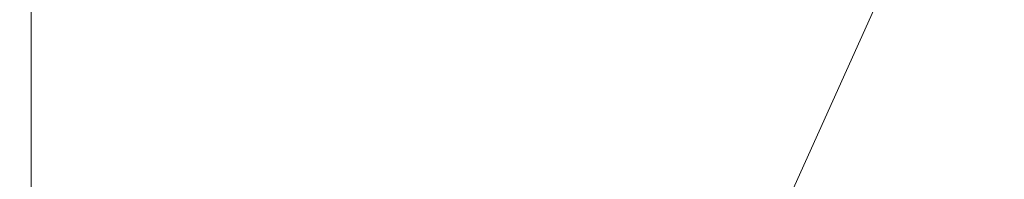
# Model space of a CAD drawing. Header units: millimetres. Extents: x -303 to 307, y -103 to 152400.
# Tile 48 of 156: x -8.6164 to -8.4635, y -41.9184 to -41.8936. Entities that reach past the tile are written whole.
import ezdxf

# ---------------------------------------------------------------- set-up
doc = ezdxf.new("R2010")
doc.units = ezdxf.units.MM
doc.layers.add('G-IMPT', color=8, linetype='Continuous')

# ---------------------------------------------------------------- blocks, each defined once
blk = doc.blocks.new('QST3190M - 3D View - _3D__dwg_Sensor Spout 190_STEP - SL021  43_2256_010Areator_STEP-564409-_3D_-16887-_3D_')
at = {"layer": 'G-IMPT', "lineweight": 5}
mesh = blk.add_polyface(dxfattribs=at)
corners = [(203.6606247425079, -41.68649529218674, 6.817661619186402), (203.7882513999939, -39.67270560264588, 6.66170956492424), (203.2769817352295, -39.71743851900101, 6.926168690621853), (204.4459147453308, -41.61779036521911, 6.973941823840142), (203.9621143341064, -41.66011608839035, 6.66170956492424), (204.1191178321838, -41.64638146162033, -7.260279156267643), (203.8908069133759, -39.16182653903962, -7.032220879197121), (204.1082536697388, -41.6473307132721, -7.032220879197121), (203.9089925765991, -41.66476242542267, -7.036644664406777), (203.7010655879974, -39.17842708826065, -7.236353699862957), (203.9185123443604, -41.66393126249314, -7.236353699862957), (203.4043540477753, -41.70891398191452, -6.775607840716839), (203.6915458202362, -39.17925825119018, -7.036644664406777), (204.1004779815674, -41.64801199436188, 5.918809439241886), (203.9265968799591, -39.6606015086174, 5.918809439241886), (204.0895593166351, -41.64896578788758, 6.147961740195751), (203.8991276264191, -39.6630087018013, 6.495500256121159), (204.0730087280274, -41.65041464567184, 6.495500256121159), (204.3036269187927, -41.63023964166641, 5.813724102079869), (203.7077693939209, -41.68237127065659, -5.864073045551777), (203.3745048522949, -39.708904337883, -5.850273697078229), (203.7759701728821, -39.67378202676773, -5.707830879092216), (204.0048079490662, -41.65638266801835, -6.861213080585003), (203.2760915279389, -39.21560686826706, -6.59675395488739), (203.4935382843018, -41.70111104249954, -6.59675395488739), (204.2465083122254, -41.63523570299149, -6.705222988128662), (204.3128560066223, -39.62680996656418, -6.50982021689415), (204.0642883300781, -39.64855645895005, 5.62259523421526), (204.5191297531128, -41.61138632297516, 5.477264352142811), (204.0111665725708, -41.65582401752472, 5.740012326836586), (204.549923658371, -41.60869299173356, 4.89886181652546), (203.8922603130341, -39.66360822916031, 4.586629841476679), (204.0661232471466, -41.65101871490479, 4.586629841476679), (204.2940163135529, -41.63107988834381, 1.763855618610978), (204.0926477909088, -39.64607659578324, 2.340546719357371), (204.2665288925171, -41.63348253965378, 2.340546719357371), (203.5562524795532, -41.69562445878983, 2.595451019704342), (203.382371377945, -39.70821851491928, 2.595451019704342), (203.8936410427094, -39.66348559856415, 2.33099217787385), (203.4373280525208, -39.70340867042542, 1.442068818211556), (203.611209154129, -41.69081915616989, 1.442068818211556), (203.679228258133, -39.68224353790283, 1.598184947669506), (204.0675221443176, -41.65089608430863, 2.33099217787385), (203.9211284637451, -39.66108294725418, 1.754301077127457), (204.0949913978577, -41.64849343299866, 1.754301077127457), (203.39710521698, -39.70692862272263, -2.586971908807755), (203.8090350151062, -41.67351007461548, -2.710106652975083), (203.6351720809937, -39.686099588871, -2.710106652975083), (204.2928354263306, -41.63118435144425, -2.397874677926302), (204.1189543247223, -39.64377386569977, -2.397874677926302), (204.0509897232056, -41.65234040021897, -2.553961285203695), (204.0914850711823, -39.64617651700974, -1.821183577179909), (204.2653480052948, -41.63358700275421, -1.821183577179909), (203.7540965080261, -41.67831537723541, -1.556724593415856), (203.6878578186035, -39.68148958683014, 3.505916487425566), (203.6200385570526, -41.69004249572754, 3.349926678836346), (203.4461574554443, -39.702636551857, 3.349926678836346), (203.7177796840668, -41.68149468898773, -2.887891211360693), (203.5438985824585, -39.69408420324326, -2.887891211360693), (203.5713860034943, -39.69168155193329, -3.464582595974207), (204.0436137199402, -39.65036866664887, -3.596351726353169), (203.944473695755, -41.66166032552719, -3.455134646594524), (204.4555253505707, -41.61695011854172, -3.719486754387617), (204.1988186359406, -41.63940968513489, 3.83801830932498), (204.0249375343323, -39.65199919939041, 3.83801830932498), (204.1877364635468, -41.64037710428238, 4.070327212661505), (203.9972684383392, -39.65442001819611, 4.418907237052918), (204.1711313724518, -41.64183050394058, 4.418907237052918), (204.4047653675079, -41.62138752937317, 3.731486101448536), (203.8530003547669, -41.66966310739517, -3.632812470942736), (204.190388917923, -39.63752424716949, -3.897271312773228), (204.3642700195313, -41.62493473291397, -3.897271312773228), (203.7464298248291, -41.67898757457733, 0.6971478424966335), (203.5725487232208, -39.69157708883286, 0.6971478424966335), (203.5450794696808, -39.69398428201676, 1.273838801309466), (204.0200323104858, -39.65243067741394, -0.3217868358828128), (204.0068790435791, -41.65620099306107, -0.5613865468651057), (204.1939134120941, -41.63983662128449, -0.3217868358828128), (204.1664441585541, -41.64223927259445, 0.2549042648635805), (203.886864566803, -39.66408058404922, -0.6455015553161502), (204.3016648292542, -41.63041223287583, -0.4900168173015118), (204.1991456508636, -41.94052684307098, -7.466657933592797), (202.5517171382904, -39.78088849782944, -7.182427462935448), (204.1037117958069, -39.64510917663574, -7.475846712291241), (203.5465692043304, -41.99761819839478, 7.353141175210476), (204.1742925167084, -39.63893222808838, 7.428435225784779), (203.3432385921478, -39.71164308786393, 7.37477639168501), (203.4332221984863, -41.2044798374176, 9.142632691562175), (205.2877056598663, -40.23917720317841, 9.235015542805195), (203.363495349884, -40.40752176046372, 9.142632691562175), (204.4040568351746, -42.1109515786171, 7.351056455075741), (203.2660267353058, -39.71839685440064, 7.156099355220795), (203.7419606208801, -39.67675695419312, 7.22511937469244), (204.0632164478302, -39.64865183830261, 7.271708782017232)]
mesh.append_faces([[corners[k] for k in face] for face in [(0, 1, 2), (3, 1, 4), (5, 6, 7), (8, 9, 10), (11, 12, 8), (13, 14, 15), (15, 16, 17), (18, 14, 13), (19, 20, 21), (22, 23, 24), (22, 25, 26), (27, 28, 29), (30, 31, 32), (33, 34, 35), (36, 37, 38), (39, 40, 41), (42, 43, 44), (45, 46, 47), (48, 49, 50), (51, 52, 53), (54, 55, 56), (57, 58, 59), (60, 61, 62), (63, 64, 65), (65, 66, 67), (68, 64, 63), (69, 70, 71), (72, 73, 74), (75, 76, 77), (78, 75, 77), (79, 80, 76), (81, 82, 83), (84, 85, 86), (87, 88, 89), (90, 91, 92), (90, 92, 93)]])
mesh = blk.add_polyface(dxfattribs=at)
corners = [(200.521626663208, -41.96111969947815, 3.490174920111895), (201.0328963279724, -41.91639132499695, 3.225716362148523), (201.1241516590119, -41.9084067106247, 3.403500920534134), (200.7216144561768, -41.94362440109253, 4.56792725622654), (200.8293658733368, -41.93419547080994, 4.399697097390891), (200.9615525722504, -41.92263185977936, 4.722780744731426), (201.071266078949, -41.91303488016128, 4.555813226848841), (200.9340833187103, -41.92503451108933, 5.299471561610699), (200.9173873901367, -41.92649699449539, -4.816041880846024), (201.0074073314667, -41.9186213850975, -4.637615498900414), (200.9799199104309, -41.92102403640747, -4.060924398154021), (201.0816397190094, -41.91212650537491, -6.136643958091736), (200.9723258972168, -41.92168715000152, -5.96942408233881), (200.5518028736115, -41.95848087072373, -5.868721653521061), (200.6831538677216, -41.94698992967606, -1.99316731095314), (200.882160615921, -41.92957638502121, -1.983612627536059), (201.0151285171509, -41.91794464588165, -1.660024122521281), (200.7194525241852, -41.94381061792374, -0.6620006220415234), (201.3219956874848, -41.89109762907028, -0.7486747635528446), (200.8107260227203, -41.93582600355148, -0.4842158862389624), (201.1591240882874, -41.90534548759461, 0.5762024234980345), (200.6745606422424, -41.94773933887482, 0.2634651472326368), (200.7832386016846, -41.93823319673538, 0.09247520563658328), (200.7808949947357, -41.93843758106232, -4.070012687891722), (200.8082007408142, -41.93604855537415, -4.643096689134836), (200.9874594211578, -42.42227432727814, 6.140394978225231), (200.5079828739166, -41.96231421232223, 5.835926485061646), (200.7264288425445, -39.43867192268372, 6.140394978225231), (200.612246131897, -41.45128072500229, -8.22253987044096), (201.6913045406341, -41.35687787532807, -7.704478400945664), (200.4940302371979, -41.46162257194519, -7.09462338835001), (200.4335869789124, -41.96882271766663, -5.128274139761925), (200.7435062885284, -39.93908650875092, -4.816041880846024), (200.6324302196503, -39.94880611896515, 4.50609787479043), (200.4777703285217, -41.9649575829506, 4.410548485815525), (200.6069593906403, -39.9510361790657, -4.068908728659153), (201.0603655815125, -41.91398867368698, 2.64902526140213), (200.8864844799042, -39.9265781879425, 2.64902526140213), (200.8185198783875, -41.9351447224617, 2.492938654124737), (200.4027022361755, -39.96890391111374, 2.33679314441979), (200.5765833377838, -41.95631439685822, 2.33679314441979), (200.8643383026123, -39.92851756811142, 3.113876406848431), (200.4136027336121, -39.96795011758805, 4.243581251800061), (200.5874838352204, -41.95536060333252, 4.243581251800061), (200.4410719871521, -39.96554746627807, 3.666890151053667), (200.6149530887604, -41.95295341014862, 3.666890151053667), (200.5367420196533, -39.95717679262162, -2.569858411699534), (200.7106231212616, -41.94458727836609, -2.569858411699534), (200.6250360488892, -39.94945106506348, -0.2364667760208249), (200.5232435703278, -39.95835767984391, 1.900049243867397), (200.6843347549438, -41.94688546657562, 2.16856298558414), (200.7116041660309, -41.94450098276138, 1.596069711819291), (200.8072196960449, -39.9335136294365, 1.456670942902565), (201.2265981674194, -41.89944559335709, 1.329685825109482), (200.9262712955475, -41.92572033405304, 2.324708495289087), (200.5104536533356, -39.95947952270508, 2.16856298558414), (200.619513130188, -41.95255826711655, 1.4187130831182), (200.9577373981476, -39.92034673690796, 1.153826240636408), (201.1372322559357, -41.90726215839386, 1.035922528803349), (200.5006795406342, -39.96033339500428, 0.2634651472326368), (200.6005280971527, -39.95159482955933, -1.815382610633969), (200.774409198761, -41.9390053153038, -1.815382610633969), (201.1228799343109, -41.90851571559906, -1.82825413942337), (200.7082795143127, -39.94217044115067, -1.983612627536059), (200.9096298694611, -41.92717373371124, -2.560303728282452), (200.3210938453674, -39.97604373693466, -6.074817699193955), (201.8327929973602, -42.14755454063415, -6.837583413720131), (200.7584218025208, -42.24154862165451, -6.240358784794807), (199.7800294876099, -40.72103369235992, 7.780637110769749), (201.3585668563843, -42.38980901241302, 8.531092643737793), (201.2714173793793, -41.39361255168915, 8.531092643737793), (201.6275911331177, -41.36245075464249, 7.677983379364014), (200.4352583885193, -42.4705862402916, 7.002573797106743), (200.2177934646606, -39.98508206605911, 7.002573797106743)]
mesh.append_faces([[corners[k] for k in face] for face in [(0, 1, 2), (3, 4, 5), (5, 4, 6), (7, 5, 6), (8, 9, 10), (11, 12, 13), (14, 15, 16), (17, 18, 19), (20, 21, 22), (23, 24, 8), (23, 8, 10), (25, 26, 27), (28, 29, 30), (31, 32, 8), (33, 34, 3), (33, 3, 5), (35, 24, 23), (36, 37, 38), (38, 39, 40), (0, 41, 1), (33, 6, 4), (42, 4, 43), (2, 44, 45), (14, 46, 47), (48, 22, 19), (49, 50, 51), (52, 51, 53), (54, 50, 55), (56, 57, 58), (20, 59, 21), (16, 60, 61), (62, 15, 63), (64, 63, 15), (65, 66, 67), (68, 69, 70), (71, 72, 73)]])
mesh = blk.add_polyface(dxfattribs=at)
corners = [(200.3591184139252, -42.47054082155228, 5.751765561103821), (200.3336112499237, -42.27871477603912, 5.933984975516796), (200.0995775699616, -39.49351505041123, 5.733423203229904), (199.9331451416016, -40.00998516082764, 5.597891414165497), (200.1746093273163, -42.47668597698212, 5.614315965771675), (200.2343803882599, -41.98624988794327, -5.133755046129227), (200.0845893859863, -39.99673651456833, -5.639010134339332), (200.2584523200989, -41.98414700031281, -5.639010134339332), (200.4609835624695, -41.96642460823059, -5.703332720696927), (200.2871932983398, -39.97900958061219, -5.704964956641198), (200.4335869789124, -41.96882271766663, -5.128274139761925), (200.9723258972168, -41.92168715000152, -5.96942408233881), (200.4158373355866, -41.97037603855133, 3.659667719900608), (200.2419562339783, -39.98297009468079, 3.659667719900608), (200.172029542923, -41.99170467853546, 3.502318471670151), (200.2198100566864, -39.98490493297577, 4.124518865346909), (200.3883499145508, -41.9727786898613, 4.236358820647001), (199.8770802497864, -42.01751160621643, 4.500817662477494), (200.0408965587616, -40.00055623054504, 5.42966210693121), (200.4228136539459, -41.96976742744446, 5.563930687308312), (200.1828755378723, -41.9907554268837, 5.409077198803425), (200.8082007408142, -41.93604855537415, -4.643096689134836), (200.1505373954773, -39.99096833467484, -4.955328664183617), (200.3244003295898, -41.97837427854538, -4.955328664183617), (200.269443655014, -41.98318412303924, -3.801946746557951), (200.6069593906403, -39.9510361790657, -4.068908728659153), (200.7808949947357, -41.93843758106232, -4.070012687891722), (200.5143959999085, -41.96175101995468, 1.588643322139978), (199.8567326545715, -40.01667079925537, 1.276411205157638), (200.0306137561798, -42.00408128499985, 1.276411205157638), (200.4869267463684, -41.96415821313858, 2.165334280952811), (200.3405148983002, -39.97434507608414, 1.588643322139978), (199.8914325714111, -40.01363682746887, 2.601252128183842), (200.0653136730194, -42.00104277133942, 2.601252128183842), (200.5765833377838, -41.95631439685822, 2.33679314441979), (200.279780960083, -41.9822802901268, 3.334088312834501), (200.3477455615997, -39.9737137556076, 3.490174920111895), (200.521626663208, -41.96111969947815, 3.490174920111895), (200.6149530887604, -41.95295341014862, 3.666890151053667), (200.4136027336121, -39.96795011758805, 4.243581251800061), (200.5874838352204, -41.95536060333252, 4.243581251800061), (200.329923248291, -41.9778928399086, -3.04575993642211), (200.6398425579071, -39.94815663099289, -2.733527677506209), (200.8137236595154, -41.93556711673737, -2.733527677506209), (200.3574106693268, -41.97549018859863, -3.622451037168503), (200.1560603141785, -39.99048235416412, -3.04575993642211), (200.8686803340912, -41.9307572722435, -3.886909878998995), (200.1835295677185, -39.98807970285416, -3.622451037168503), (200.7106231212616, -41.94458727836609, -2.569858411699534), (200.0529597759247, -39.99950251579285, -2.882090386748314), (200.226840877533, -41.98691300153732, -2.882090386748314), (200.1718842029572, -41.99171830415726, -1.728708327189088), (200.5092727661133, -39.95957944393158, -1.99316731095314), (200.6831538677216, -41.94698992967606, -1.99316731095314), (200.1349315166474, -41.99495211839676, 1.105975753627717), (200.4456320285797, -39.96514778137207, 1.4187130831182), (200.619513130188, -41.95255826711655, 1.4187130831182), (199.9768016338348, -40.00616544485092, 0.7756344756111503), (200.2669910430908, -41.98339759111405, 0.4742835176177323), (200.6745606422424, -41.94773933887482, 0.2634651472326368), (200.5006795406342, -39.96033339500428, 0.2634651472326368), (200.0736888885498, -42.00031152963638, 0.3492837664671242), (200.4110774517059, -39.96817266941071, 0.08482478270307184), (200.5849403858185, -41.95557861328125, 0.08482478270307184), (200.3679841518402, -41.97456364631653, -0.6496236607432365), (200.6124278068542, -41.95317596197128, -0.4918662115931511), (200.438546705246, -39.96577001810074, -0.4918662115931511), (199.9547644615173, -40.00809574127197, -0.8040983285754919), (200.1286273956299, -41.99550168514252, -0.8040983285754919), (200.774409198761, -41.9390053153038, -1.815382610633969), (200.089276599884, -39.99632774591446, -1.550923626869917), (200.2631395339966, -41.98373368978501, -1.550923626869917), (200.4763895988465, -41.96508021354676, -0.8188741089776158), (200.2356702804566, -41.9861408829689, -0.9742326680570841), (200.0617891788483, -39.99873039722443, -0.9742326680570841), (200.5455895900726, -39.9564046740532, -0.6620006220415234), (200.7194525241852, -41.94381061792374, -0.6620006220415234), (200.0708365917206, -39.99794011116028, -5.842912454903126), (200.5324181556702, -42.26132394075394, -6.060519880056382), (199.7960168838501, -42.32575042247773, -5.474526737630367), (200.3210938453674, -39.97604373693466, -6.074817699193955), (200.7584218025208, -42.24154862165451, -6.240358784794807), (200.1335871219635, -39.99244898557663, 5.933984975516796), (200.8749844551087, -42.30083824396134, 6.295305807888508), (199.9369058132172, -42.51418823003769, 7.780637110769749), (201.3585668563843, -42.38980901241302, 8.531092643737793), (199.7800294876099, -40.72103369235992, 7.780637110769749)]
mesh.append_faces([[corners[k] for k in face] for face in [(0, 1, 2), (0, 3, 4), (5, 6, 7), (8, 9, 10), (11, 9, 8), (12, 13, 14), (15, 12, 16), (17, 15, 16), (18, 19, 20), (21, 22, 23), (24, 25, 26), (27, 28, 29), (30, 31, 27), (32, 33, 34), (35, 36, 37), (38, 39, 40), (41, 42, 43), (44, 45, 41), (46, 47, 44), (48, 49, 50), (51, 52, 53), (54, 55, 56), (57, 54, 58), (58, 59, 60), (61, 62, 63), (64, 65, 66), (64, 67, 68), (63, 66, 65), (69, 70, 71), (72, 73, 74), (72, 75, 76), (71, 74, 73), (77, 78, 79), (80, 81, 78), (82, 1, 83), (84, 85, 86)]])
mesh = blk.add_polyface(dxfattribs=at)
corners = [(203.9028337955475, -40.36033623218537, -8.455987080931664), (206.1633244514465, -40.16256941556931, -9.142632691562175), (204.2391141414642, -40.33091851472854, -9.235015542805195), (205.8472826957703, -40.99327815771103, -8.2625214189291), (203.8599766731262, -39.66643327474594, -8.281893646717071), (204.505849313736, -41.110635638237, -8.31851477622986), (204.6501173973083, -41.59992263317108, 6.984447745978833), (204.4762544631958, -39.61251668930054, 6.984447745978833), (204.4614116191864, -39.61381566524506, 7.29597544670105), (204.43103556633, -41.61909388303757, 7.286277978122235), (204.2571544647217, -39.6316833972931, 7.286277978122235), (204.2720336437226, -39.63037987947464, 6.973941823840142), (204.3542597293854, -41.62580677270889, -6.873452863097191), (204.2428566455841, -39.63293241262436, -6.833131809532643), (204.4181729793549, -39.61759904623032, -6.71998862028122), (204.6654507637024, -39.59596155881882, 6.661592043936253), (204.556790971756, -41.60808892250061, 6.80773251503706), (204.3829098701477, -39.62068297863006, 6.80773251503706), (204.3036269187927, -41.63023964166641, 5.813724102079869), (204.4378665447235, -39.6158731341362, 5.654350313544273), (203.9265968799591, -39.6606015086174, 5.918809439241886), (204.4840119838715, -39.61183540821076, -5.966582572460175), (204.6578930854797, -41.59924589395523, -5.966582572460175), (204.4992000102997, -39.61050918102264, -6.285262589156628), (204.4611209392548, -41.61645959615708, -5.972289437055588), (204.2872398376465, -39.6290491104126, -5.972289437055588), (204.3128560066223, -39.62680996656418, -6.50982021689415), (204.3638339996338, -39.62234984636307, 5.154906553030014), (204.3760425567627, -39.62128250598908, 4.89886181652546), (204.549923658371, -41.60869299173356, 4.89886181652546), (204.5191297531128, -41.61138632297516, 5.477264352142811), (204.3485733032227, -39.62368515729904, 5.475553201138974), (204.0642883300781, -39.64855645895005, 5.62259523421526), (203.8922603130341, -39.66360822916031, 4.586629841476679), (204.0889597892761, -39.6463990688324, -5.644728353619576), (204.5544473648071, -41.60829330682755, -5.795574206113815), (204.3805844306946, -39.620887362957, -5.795574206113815), (204.334348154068, -39.62492963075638, 2.496536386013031), (204.5764482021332, -39.603750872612, 2.652778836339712), (204.7503293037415, -41.59115681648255, 2.652778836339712), (204.2665288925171, -41.63348253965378, 2.340546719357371), (204.0926477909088, -39.64607659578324, 2.340546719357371), (204.1201352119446, -39.64366940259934, 1.763855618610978), (204.8052678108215, -41.58635151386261, 1.499396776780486), (204.631404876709, -39.59894102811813, 1.499396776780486), (204.2904918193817, -39.62876751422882, -1.811628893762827), (204.5333549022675, -39.60752062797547, -1.654881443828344), (204.6533693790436, -41.59964103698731, -1.57076650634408), (204.3179610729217, -39.62636486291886, -2.38831999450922), (204.49184217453, -41.6137708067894, -2.38831999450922), (204.2266149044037, -39.63435401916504, 2.664766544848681), (204.6425778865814, -41.60058574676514, 2.821008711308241), (204.4686967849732, -39.61317526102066, 2.821008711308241), (204.4466414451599, -39.61510555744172, 3.283993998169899), (204.4005868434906, -41.62175542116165, -2.566104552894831), (204.2267057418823, -39.63434947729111, -2.566104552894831), (204.7379754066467, -39.58961656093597, -2.830563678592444), (204.0436137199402, -39.65036866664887, -3.596351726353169), (204.4555253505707, -41.61695011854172, -3.719486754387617), (204.2816624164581, -39.62953963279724, -3.719486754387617), (204.4047653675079, -41.62138752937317, 3.731486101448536), (204.5324828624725, -39.60759329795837, 3.575484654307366), (204.0249375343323, -39.65199919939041, 3.83801830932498), (204.3642700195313, -41.62493473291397, -3.897271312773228), (204.190388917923, -39.63752424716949, -3.897271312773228), (204.2178763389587, -39.63512159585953, -4.473962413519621), (204.4022037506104, -39.6189934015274, -4.156230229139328), (204.3894138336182, -39.62011524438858, -3.887716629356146), (204.5632767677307, -41.60752118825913, -3.887716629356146), (204.5907641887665, -41.60511853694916, -4.464407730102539), (204.4168830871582, -39.61770805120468, -4.464407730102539), (204.0288617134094, -39.65165401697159, 1.586071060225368), (204.5401313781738, -39.60692564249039, 1.321612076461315), (204.2027428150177, -41.63906450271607, 1.586071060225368), (204.0838183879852, -39.64684871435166, 0.4326888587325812), (204.2576994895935, -41.6342546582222, 0.4326888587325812), (204.3257185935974, -39.62568358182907, 0.5888049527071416), (204.5676187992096, -39.60452299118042, 0.7449210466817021), (204.4995996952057, -41.61309406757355, 0.5888049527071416), (204.1827404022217, -39.63819190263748, -1.643398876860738), (204.35662150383, -41.62560238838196, -1.643398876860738), (204.4256216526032, -39.61694501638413, -1.486651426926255), (204.3016648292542, -41.63041223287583, -0.4900168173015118), (204.1277837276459, -39.64300174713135, -0.4900168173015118), (204.6390533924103, -39.59827337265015, -0.754475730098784), (204.4334700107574, -39.61625919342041, 0.4205750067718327), (204.6073511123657, -41.60366513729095, 0.4205750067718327), (204.1915698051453, -39.63741978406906, 0.2644589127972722), (204.219057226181, -39.6350171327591, -0.3122321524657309), (204.3929201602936, -41.62242761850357, -0.3122321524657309), (203.4332221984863, -41.2044798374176, 9.142632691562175), (205.1967955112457, -41.05018783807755, 9.24279406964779), (205.2877056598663, -40.23917720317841, 9.235015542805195), (204.4040568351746, -42.1109515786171, 7.351056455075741), (204.0632164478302, -39.64865183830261, 7.271708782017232)]
mesh.append_faces([[corners[k] for k in face] for face in [(0, 1, 2), (3, 4, 5), (6, 7, 8), (9, 10, 11), (12, 13, 14), (15, 16, 17), (18, 19, 20), (21, 22, 23), (24, 25, 26), (27, 28, 29), (27, 30, 31), (32, 31, 30), (28, 33, 29), (34, 35, 36), (37, 38, 39), (37, 40, 41), (42, 43, 44), (45, 46, 47), (48, 45, 49), (50, 51, 52), (52, 51, 53), (54, 55, 56), (57, 58, 59), (60, 61, 62), (63, 64, 65), (66, 67, 68), (66, 69, 70), (71, 72, 73), (74, 75, 76), (77, 76, 78), (79, 80, 81), (82, 83, 84), (85, 86, 87), (88, 87, 89), (90, 91, 92), (93, 94, 10)]])
mesh = blk.add_polyface(dxfattribs=at)
corners = [(204.7151933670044, -41.59423166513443, 5.483342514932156), (205.0955298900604, -41.56095335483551, 5.966582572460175), (204.6117476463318, -41.60328361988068, 5.654350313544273), (204.5920359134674, -41.60500499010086, -6.71998862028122), (205.3075263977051, -41.54240888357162, -6.973941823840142), (204.6853805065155, -41.59683870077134, -6.543273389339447), (204.9405066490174, -41.57451993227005, 0.754475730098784), (204.9130192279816, -41.57692258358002, 1.331166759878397), (204.7140124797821, -41.59433612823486, 1.321612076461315), (204.69748005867, -41.59578044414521, -3.56334110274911), (204.8052314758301, -41.58635605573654, -3.731571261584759), (204.9393257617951, -41.57462439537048, -3.407254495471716), (205.0394104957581, -41.56586312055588, -1.321612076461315), (204.8404037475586, -41.58327666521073, -1.331166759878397), (204.6533693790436, -41.59964103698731, -1.57076650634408), (204.904189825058, -41.57769470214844, -0.5766910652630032), (204.8129344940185, -41.58567931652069, -0.754475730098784), (204.6150904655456, -41.60298839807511, 3.397699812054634), (205.1901462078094, -41.55267806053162, 3.887716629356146), (204.7063639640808, -41.59500378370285, 3.575484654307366), (204.505849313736, -41.110635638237, -8.31851477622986), (204.5566274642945, -42.1100114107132, -9.24279406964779), (204.4694779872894, -41.11381949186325, -9.24279406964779), (204.592998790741, -42.10683209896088, -8.31851477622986), (203.8599766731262, -39.66643327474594, -8.281893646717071), (203.8189908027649, -41.17072917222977, 8.2625214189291), (205.1604241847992, -41.05336714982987, 8.31851477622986), (205.1967955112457, -41.05018783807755, 9.24279406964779), (204.43103556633, -41.61909388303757, 7.286277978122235), (204.2720336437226, -39.63037987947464, 6.973941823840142), (204.4459147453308, -41.61779036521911, 6.973941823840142), (204.1082536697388, -41.6473307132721, -7.032220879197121), (204.2428566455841, -39.63293241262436, -6.833131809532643), (204.3542597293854, -41.62580677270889, -6.873452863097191), (204.4181729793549, -39.61759904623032, -6.71998862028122), (204.0730087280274, -41.65041464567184, 6.495500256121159), (204.3829098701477, -39.62068297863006, 6.80773251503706), (204.556790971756, -41.60808892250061, 6.80773251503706), (204.3036269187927, -41.63023964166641, 5.813724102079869), (204.4378665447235, -39.6158731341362, 5.654350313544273), (204.4611209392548, -41.61645959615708, -5.972289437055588), (204.3128560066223, -39.62680996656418, -6.50982021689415), (204.4885901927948, -41.61405694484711, -6.548980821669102), (203.9498512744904, -41.66118797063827, -5.707830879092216), (204.2872398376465, -39.6290491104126, -5.972289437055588), (204.2465083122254, -41.63523570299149, -6.705222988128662), (204.0157084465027, -41.65542887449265, -4.95442426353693), (204.3256277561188, -39.62569266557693, -4.64219257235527), (204.4994906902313, -41.61310315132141, -4.64219257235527), (204.0889597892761, -39.6463990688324, -5.644728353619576), (204.043159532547, -41.65302622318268, -5.530649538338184), (204.5544473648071, -41.60829330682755, -5.795574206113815), (204.334348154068, -39.62492963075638, 2.496536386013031), (204.7503293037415, -41.59115681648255, 2.652778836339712), (204.2665288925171, -41.63348253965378, 2.340546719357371), (204.1201352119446, -39.64366940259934, 1.763855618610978), (204.2940163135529, -41.63107988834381, 1.763855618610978), (204.8052678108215, -41.58635151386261, 1.499396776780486), (204.2653480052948, -41.63358700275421, -1.821183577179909), (204.1189543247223, -39.64377386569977, -2.397874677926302), (204.2928354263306, -41.63118435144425, -2.397874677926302), (204.49184217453, -41.6137708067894, -2.38831999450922), (204.2904918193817, -39.62876751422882, -1.811628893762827), (204.46437292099, -41.61617345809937, -1.811628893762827), (204.2266149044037, -39.63435401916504, 2.664766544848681), (204.1587774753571, -41.64291146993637, 2.508776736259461), (204.6425778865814, -41.60058574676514, 2.821008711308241), (204.1038208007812, -41.64771677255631, 3.662158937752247), (204.4466414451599, -39.61510555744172, 3.283993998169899), (204.1587229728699, -41.64291601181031, -2.722191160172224), (204.2267057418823, -39.63434947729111, -2.566104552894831), (204.4005868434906, -41.62175542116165, -2.566104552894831), (204.1711313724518, -41.64183050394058, 4.418907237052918), (204.4775261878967, -39.61240314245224, 4.728866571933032), (204.651407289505, -41.59981362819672, 4.728866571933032), (204.3642700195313, -41.62493473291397, -3.897271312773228), (204.2178763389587, -39.63512159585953, -4.473962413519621), (204.391757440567, -41.62252753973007, -4.473962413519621), (204.3257185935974, -39.62568358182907, 0.5888049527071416), (204.2576994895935, -41.6342546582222, 0.4326888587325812), (204.4995996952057, -41.61309406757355, 0.5888049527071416), (204.1915698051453, -39.63741978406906, 0.2644589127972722), (204.6073511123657, -41.60366513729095, 0.4205750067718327), (204.3654509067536, -41.62483026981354, 0.2644589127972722), (204.3929201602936, -41.62242761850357, -0.3122321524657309), (204.1991456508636, -41.94052684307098, -7.466657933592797), (204.1037117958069, -39.64510917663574, -7.475846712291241), (205.4271593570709, -41.83308881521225, -7.481510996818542), (205.3098336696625, -41.84335345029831, 7.470247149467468), (204.1742925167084, -39.63893222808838, 7.428435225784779), (204.3854533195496, -41.99371218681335, 7.469179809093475), (204.2391141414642, -40.33091851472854, -9.235015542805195), (204.3959904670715, -42.12406851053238, -9.235015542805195), (204.2571544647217, -39.6316833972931, 7.286277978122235), (204.4040568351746, -42.1109515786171, 7.351056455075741)]
mesh.append_faces([[corners[k] for k in face] for face in [(0, 1, 2), (3, 4, 5), (6, 7, 8), (9, 10, 11), (12, 13, 14), (15, 16, 13), (17, 18, 19), (20, 21, 22), (23, 20, 24), (25, 26, 27), (28, 29, 30), (31, 32, 33), (33, 34, 3), (35, 36, 37), (38, 2, 39), (40, 41, 42), (43, 44, 40), (45, 42, 41), (46, 47, 48), (49, 50, 51), (52, 53, 54), (55, 56, 57), (58, 59, 60), (61, 62, 63), (64, 65, 66), (67, 68, 17), (69, 70, 71), (72, 73, 74), (75, 76, 77), (78, 79, 80), (81, 82, 83), (84, 81, 83), (85, 86, 87), (88, 89, 90), (91, 22, 92), (93, 28, 94)]])
mesh = blk.add_polyface(dxfattribs=at)
corners = [(205.2648327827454, -41.54614230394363, 6.548980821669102), (205.5069328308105, -41.52496354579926, 6.705222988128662), (205.3991814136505, -41.53439247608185, 6.873452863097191), (205.1613870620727, -41.55519425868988, 6.71998862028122), (205.2923202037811, -41.54373965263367, 5.972289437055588), (205.198975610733, -41.5519059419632, 5.795574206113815), (205.230986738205, -41.54910360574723, -5.475553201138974), (205.1416934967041, -41.55691562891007, -5.654350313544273), (205.7422564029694, -41.50437523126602, -5.740012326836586), (205.0107603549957, -41.56837023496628, -4.906651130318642), (205.2035174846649, -41.55150625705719, -4.89886181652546), (205.3976190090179, -41.53452419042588, -4.656496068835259), (205.1033055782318, -41.56027661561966, -6.984447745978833), (205.1181484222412, -41.55897763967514, -7.29597544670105), (205.3224055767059, -41.54110536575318, -7.286277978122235), (205.3075263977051, -41.54240888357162, -6.973941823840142), (205.6804324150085, -41.5097846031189, -6.495500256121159), (205.1966320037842, -41.55211032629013, -6.80773251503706), (204.9130192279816, -41.57692258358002, 1.331166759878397), (205.3968196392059, -41.53459686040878, 1.643398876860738), (205.4880749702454, -41.52661224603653, 1.821183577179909), (204.8492331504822, -41.5825045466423, 0.5766910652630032), (205.3605028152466, -41.53777163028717, 0.3122321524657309), (205.4517763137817, -41.52978701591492, 0.4900168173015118), (205.1020338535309, -41.56038562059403, -4.728866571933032), (205.2890682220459, -41.54402579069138, 1.811628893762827), (205.4768111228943, -41.52759783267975, 2.057690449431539), (205.2615808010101, -41.54642844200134, 2.38831999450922), (205.2538414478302, -41.5471051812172, -0.5888049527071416), (205.5869969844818, -41.51795997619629, -0.2549042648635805), (205.1460900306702, -41.55653411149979, -0.4205750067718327), (205.3879902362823, -41.5353689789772, -0.2644589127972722), (205.6496021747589, -41.51248247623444, -3.662158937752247), (205.1383325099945, -41.55721085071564, -3.397699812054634), (205.0470771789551, -41.56519546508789, -3.575484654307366), (205.5506801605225, -41.52113474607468, -1.586071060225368), (205.0394104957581, -41.56586312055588, -1.321612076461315), (204.9481551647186, -41.57384773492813, -1.499396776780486), (205.459424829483, -41.52911936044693, -1.763855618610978), (205.1108632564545, -41.55961350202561, -2.821008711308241), (205.3537263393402, -41.53836661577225, -2.664261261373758), (205.2459749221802, -41.54779100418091, -2.496031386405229), (204.6150904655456, -41.60298839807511, 3.397699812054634), (205.2978976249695, -41.54324913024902, 3.719486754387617), (205.6014219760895, -41.51669733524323, 3.787480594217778), (205.3891529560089, -41.53526451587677, 3.897271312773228), (205.3528542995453, -41.53844382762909, 2.566104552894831), (205.0512557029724, -41.56482757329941, 2.722106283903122), (205.3616837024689, -41.53767170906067, 4.473962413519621), (205.2539322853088, -41.54709609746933, 4.64219257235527), (204.9549134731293, -41.57325729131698, 4.796860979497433), (205.3777619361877, -41.53626372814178, 4.136685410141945), (205.1626769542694, -41.55508071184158, 4.464407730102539), (205.1901462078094, -41.55267806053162, 3.887716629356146), (205.5584740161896, -42.02236232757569, -7.262275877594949), (205.7631671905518, -42.00445371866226, 8.281893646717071), (205.4446001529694, -42.03232719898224, 9.235015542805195), (205.2475918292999, -42.04956361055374, 8.31851477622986), (205.2839631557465, -42.04637975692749, 9.24279406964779), (205.1604241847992, -41.05336714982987, 8.31851477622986), (205.6114686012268, -41.88645129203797, 7.454351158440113), (204.3854533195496, -41.99371218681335, 7.469179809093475), (205.6106692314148, -42.00538934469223, 7.336462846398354), (205.1967955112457, -41.05018783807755, 9.24279406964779), (205.4271593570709, -41.83308881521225, -7.481510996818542), (206.6410205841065, -41.72689071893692, -7.294222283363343), (204.4040568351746, -42.1109515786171, 7.351056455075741), (205.6343051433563, -41.51381778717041, 7.260279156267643), (205.8349287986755, -41.49626798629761, 7.236353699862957), (206.0288849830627, -41.98120840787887, 7.191653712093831)]
mesh.append_faces([[corners[k] for k in face] for face in [(0, 1, 2), (0, 2, 3), (4, 0, 3), (5, 4, 3), (6, 7, 8), (9, 10, 11), (12, 13, 14), (12, 14, 15), (15, 16, 17), (18, 19, 20), (21, 22, 23), (11, 24, 9), (25, 26, 27), (28, 29, 30), (29, 31, 30), (32, 33, 34), (35, 36, 37), (35, 37, 38), (39, 40, 41), (42, 43, 44), (42, 44, 45), (27, 46, 47), (48, 49, 50), (51, 48, 50), (45, 51, 52), (45, 52, 53), (54, 14, 13), (55, 56, 57), (57, 56, 58), (59, 57, 58), (60, 61, 62), (63, 58, 56), (64, 65, 54), (66, 67, 62), (62, 67, 68), (62, 68, 69)]])
mesh = blk.add_polyface(dxfattribs=at)
corners = [(201.5516691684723, -41.87100437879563, -3.569196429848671), (201.3524625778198, -41.88843154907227, -3.574677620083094), (200.8686803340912, -41.9307572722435, -3.886909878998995), (201.2593723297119, -41.89657512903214, 2.658579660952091), (201.0328963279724, -41.91639132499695, 3.225716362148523), (201.0603655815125, -41.91398867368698, 2.64902526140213), (200.8185198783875, -41.9351447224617, 2.492938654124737), (201.1241516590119, -41.9084067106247, 3.403500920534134), (201.2319030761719, -41.8989777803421, 3.235270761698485), (201.3670329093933, -41.88715982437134, 3.560248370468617), (201.0236672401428, -41.91719523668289, 5.478578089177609), (200.9340833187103, -41.92503451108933, 5.299471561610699), (201.071266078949, -41.91303488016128, 4.555813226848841), (201.3748812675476, -41.88646945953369, 5.467474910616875), (201.2671298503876, -41.89589838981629, 5.635704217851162), (201.1329810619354, -41.90763459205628, 5.311358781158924), (201.1604684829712, -41.90523194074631, 4.734667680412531), (201.0816397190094, -41.91212650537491, -6.136643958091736), (201.4561263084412, -41.87936142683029, -5.657191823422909), (200.9723258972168, -41.92168715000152, -5.96942408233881), (200.9173873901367, -41.92649699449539, -4.816041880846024), (201.5186769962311, -41.87388846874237, -4.902074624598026), (201.0074073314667, -41.9186213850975, -4.637615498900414), (200.8137236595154, -41.93556711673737, -2.733527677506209), (201.3249933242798, -41.89083420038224, -2.9979865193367), (201.4171751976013, -41.88276783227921, -2.822837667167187), (200.9096298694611, -41.92717373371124, -2.560303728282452), (200.7808949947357, -41.93843758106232, -4.070012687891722), (201.0151285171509, -41.91794464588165, -1.660024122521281), (200.882160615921, -41.92957638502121, -1.983612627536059), (201.1228799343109, -41.90851571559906, -1.82825413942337), (201.2582096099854, -41.89667959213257, -1.503150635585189), (201.3659428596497, -41.88725066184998, -1.671380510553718), (200.7194525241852, -41.94381061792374, -0.6620006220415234), (201.2307221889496, -41.89908224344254, -0.9264593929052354), (201.3219956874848, -41.89109762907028, -0.7486747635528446), (201.3582943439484, -41.8879228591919, 0.5824921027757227), (200.7832386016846, -41.93823319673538, 0.09247520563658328), (201.267039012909, -41.89590747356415, 0.4047072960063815), (200.619513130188, -41.95255826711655, 1.4187130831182), (201.1372322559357, -41.90726215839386, 1.035922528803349), (201.2265981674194, -41.89944559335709, 1.329685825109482), (201.1591240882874, -41.90534548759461, 0.5762024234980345), (200.9262712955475, -41.92572033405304, 2.324708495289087), (201.1681169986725, -41.90455974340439, 2.480795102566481), (200.9799199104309, -41.92102403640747, -4.060924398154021), (200.8863573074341, -42.43112189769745, -6.073949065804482), (202.1400053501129, -41.81953132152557, -6.758920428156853), (200.4352583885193, -42.4705862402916, 7.002573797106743), (201.7147406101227, -42.35864721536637, 7.677983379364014), (201.3585668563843, -42.38980901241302, 8.531092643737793), (201.2714173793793, -41.39361255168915, 8.531092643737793), (201.4293655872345, -42.38361389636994, -8.560531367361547), (201.7784721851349, -42.35306979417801, -7.704478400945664), (201.3422161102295, -41.38741743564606, -8.560531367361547), (202.0086361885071, -42.20165734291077, 6.898463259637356), (201.8580458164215, -42.14534264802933, 6.836524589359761), (200.8749844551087, -42.30083824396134, 6.295305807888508), (202.0648100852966, -42.31560841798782, 6.789366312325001), (200.9874594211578, -42.42227432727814, 6.140394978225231), (200.7584218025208, -42.24154862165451, -6.240358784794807), (201.8327929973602, -42.14755454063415, -6.837583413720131), (201.932096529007, -42.33963038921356, -6.655248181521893), (201.6275911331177, -41.36245075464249, 7.677983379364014), (201.4799802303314, -41.87727670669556, 6.367501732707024)]
mesh.append_faces([[corners[k] for k in face] for face in [(0, 1, 2), (3, 4, 5), (3, 5, 6), (7, 4, 3), (7, 3, 8), (9, 7, 8), (10, 11, 12), (13, 14, 15), (15, 14, 10), (16, 15, 10), (12, 16, 10), (17, 18, 19), (20, 21, 22), (23, 24, 25), (23, 25, 26), (0, 2, 27), (28, 29, 30), (28, 30, 31), (31, 30, 32), (33, 34, 35), (36, 37, 38), (39, 40, 41), (36, 42, 37), (40, 42, 36), (3, 43, 44), (27, 45, 0), (46, 47, 17), (48, 49, 50), (50, 49, 51), (52, 53, 54), (55, 56, 57), (58, 57, 59), (60, 61, 46), (46, 61, 62), (63, 49, 48), (59, 64, 58)]])
mesh = blk.add_polyface(dxfattribs=at)
corners = [(200.3883499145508, -41.9727786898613, 4.236358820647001), (200.6149530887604, -41.95295341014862, 3.666890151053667), (200.5874838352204, -41.95536060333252, 4.243581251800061), (200.521626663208, -41.96111969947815, 3.490174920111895), (201.1241516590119, -41.9084067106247, 3.403500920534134), (200.8185198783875, -41.9351447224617, 2.492938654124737), (200.5765833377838, -41.95631439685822, 2.33679314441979), (200.4869267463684, -41.96415821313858, 2.165334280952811), (200.4777703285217, -41.9649575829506, 4.410548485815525), (200.7216144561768, -41.94362440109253, 4.56792725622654), (200.8293658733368, -41.93419547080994, 4.399697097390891), (200.9340833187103, -41.92503451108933, 5.299471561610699), (201.0236672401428, -41.91719523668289, 5.478578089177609), (200.4228136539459, -41.96976742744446, 5.563930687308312), (200.5079828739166, -41.96231421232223, 5.835926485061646), (200.4609835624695, -41.96642460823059, -5.703332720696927), (200.5518028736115, -41.95848087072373, -5.868721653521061), (200.9723258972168, -41.92168715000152, -5.96942408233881), (200.329923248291, -41.9778928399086, -3.04575993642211), (200.8137236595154, -41.93556711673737, -2.733527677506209), (200.9096298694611, -41.92717373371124, -2.560303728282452), (200.8686803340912, -41.9307572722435, -3.886909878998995), (200.269443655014, -41.98318412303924, -3.801946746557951), (200.7808949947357, -41.93843758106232, -4.070012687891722), (200.774409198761, -41.9390053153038, -1.815382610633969), (200.1718842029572, -41.99171830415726, -1.728708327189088), (200.6831538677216, -41.94698992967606, -1.99316731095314), (201.0151285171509, -41.91794464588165, -1.660024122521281), (200.7106231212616, -41.94458727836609, -2.569858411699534), (200.1312616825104, -41.99527459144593, -3.062652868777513), (200.882160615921, -41.92957638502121, -1.983612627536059), (200.4763895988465, -41.96508021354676, -0.8188741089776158), (200.7194525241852, -41.94381061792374, -0.6620006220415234), (200.8107260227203, -41.93582600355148, -0.4842158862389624), (200.6124278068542, -41.95317596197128, -0.4918662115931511), (200.3679841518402, -41.97456364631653, -0.6496236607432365), (200.5849403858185, -41.95557861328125, 0.08482478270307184), (200.7832386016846, -41.93823319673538, 0.09247520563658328), (200.6745606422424, -41.94773933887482, 0.2634651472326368), (200.0736888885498, -42.00031152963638, 0.3492837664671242), (200.5143959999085, -41.96175101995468, 1.588643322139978), (200.619513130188, -41.95255826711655, 1.4187130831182), (201.2265981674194, -41.89944559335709, 1.329685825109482), (200.7116041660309, -41.94450098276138, 1.596069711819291), (200.6843347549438, -41.94688546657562, 2.16856298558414), (200.9262712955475, -41.92572033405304, 2.324708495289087), (200.8082007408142, -41.93604855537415, -4.643096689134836), (200.3244003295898, -41.97837427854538, -4.955328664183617), (200.4335869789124, -41.96882271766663, -5.128274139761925), (200.9173873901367, -41.92649699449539, -4.816041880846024), (200.1828755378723, -41.9907554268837, 5.409077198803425), (200.9874594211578, -42.42227432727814, 6.140394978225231), (200.6081402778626, -42.45546180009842, -5.852553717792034), (200.8863573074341, -42.43112189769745, -6.073949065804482), (201.0816397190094, -41.91212650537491, -6.136643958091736), (200.4352583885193, -42.4705862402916, 7.002573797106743), (201.3585668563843, -42.38980901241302, 8.531092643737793), (199.9369058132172, -42.51418823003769, 7.780637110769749), (200.8749844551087, -42.30083824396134, 6.295305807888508), (200.3336112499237, -42.27871477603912, 5.933984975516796), (200.3591184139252, -42.47054082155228, 5.751765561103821), (199.9496230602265, -42.51307547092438, -5.328539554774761), (200.7584218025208, -42.24154862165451, -6.240358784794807)]
mesh.append_faces([[corners[k] for k in face] for face in [(0, 1, 2), (3, 4, 1), (5, 6, 7), (8, 2, 9), (9, 2, 10), (11, 12, 13), (13, 12, 14), (15, 16, 17), (18, 19, 20), (21, 22, 23), (24, 25, 26), (27, 24, 26), (20, 28, 29), (26, 28, 20), (26, 20, 30), (31, 32, 33), (33, 34, 35), (36, 34, 33), (36, 33, 37), (37, 38, 39), (40, 41, 42), (40, 42, 43), (7, 40, 43), (7, 43, 44), (7, 44, 5), (5, 44, 45), (46, 47, 48), (46, 48, 49), (50, 14, 51), (52, 53, 54), (52, 54, 16), (52, 16, 15), (55, 56, 57), (58, 59, 60), (58, 60, 51), (61, 62, 53)]])
blk = doc.blocks.new('QST3190M - 3D View - _3D__dwg_Sensor Spout 190_STEP - Sensor Spout 190_STEP-564393-_3D_-16891-_3D_')
blk.add_blockref('QST3190M - 3D View - _3D__dwg_Sensor Spout 190_STEP - SL021  43_2256_010Areator_STEP-564409-_3D_-16887-_3D_', (0, 0))

msp = doc.modelspace()

# ---------------------------------------------------------------- block references
at = {"layer": 'G-IMPT', "lineweight": 5, "extrusion": (-1, 0, 0), "rotation": 89.9999999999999}
msp.add_blockref('QST3190M - 3D View - _3D__dwg_Sensor Spout 190_STEP - Sensor Spout 190_STEP-564393-_3D_-16891-_3D_', (-0.2068523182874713, -17.3456891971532, 0.08350135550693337), dxfattribs=at)

doc.saveas('drawing.dxf')
